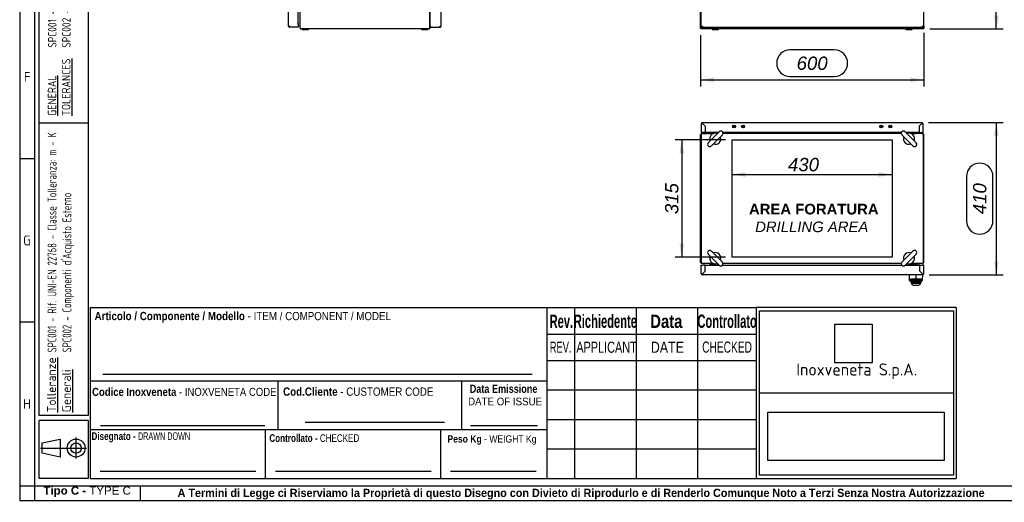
# Model space of a CAD drawing. Extents: x -12 to 412, y 11 to 308.
# Tile 1 of 8: x 6 to 210, y 11 to 110. Entities that reach past the tile are written whole.
import ezdxf
from ezdxf.lldxf.tags import DXFTag

# ---------------------------------------------------------------- set-up
doc = ezdxf.new("R2010")
doc.units = 0
doc.layers.get('0').update_dxf_attribs({"linetype": 'CONTINUOUS'})
for name, color, linetype in [('_TRANSLATION', 7, 'CONTINUOUS'), ('AE00100_03', 7, 'CONTINUOUS'), ('AE00198_03', 7, 'CONTINUOUS'), ('AE00219_03', 7, 'CONTINUOUS'), ('AE00500_10', 7, 'CONTINUOUS'), ('AE00715_01', 7, 'CONTINUOUS'), ('AE00992_10', 7, 'CONTINUOUS'), ('AE00992_31', 7, 'CONTINUOUS'), ('DEFAULT', 7, 'CONTINUOUS'), ('DV4__TRANSLATION', 7, 'CONTINUOUS'), ('F0000000_02', 7, 'CONTINUOUS'), ('F0000000_08', 7, 'CONTINUOUS'), ('F0000000_12', 7, 'CONTINUOUS'), ('F0000000_13', 7, 'CONTINUOUS'), ('F0000001_24', 7, 'CONTINUOUS'), ('F0000001_29', 7, 'CONTINUOUS'), ('F0000001_79', 7, 'CONTINUOUS'), ('F0000001_80', 7, 'CONTINUOUS'), ('F0000002_10', 7, 'CONTINUOUS'), ('F0000002_11', 7, 'CONTINUOUS'), ('M0000000_37', 7, 'CONTINUOUS'), ('SBAVATURE', 7, 'CONTINUOUS')]:
    doc.layers.add(name, color=color, linetype=linetype)
doc.styles.add('SEACAD_ARIAL', font='arial.ttf')
doc.styles.add('SEACAD_ARIAL_NARROW', font='ARIALN.TTF', dxfattribs={"width": 0.8})
doc.styles.add('SEACAD_ARIALB', font='arialbd.ttf', dxfattribs={"width": 0.9})
doc.styles.add('SEACAD_ARIALI', font='ariali.ttf')
doc.styles.add('SEACAD_SOLID_EDGE_ANSI', font='seans.ttf', dxfattribs={"width": 0.9})
doc.styles.add('SEACAD_SOLID_EDGE_ANSIB', font='seansbd.ttf', dxfattribs={"width": 0.9})
tags = doc.linetypes.add('CENTER2', pattern=[28.575, 19.05, -3.175, 3.175, -3.175]).pattern_tags.tags
tags[10:11] = [DXFTag(74, 4), DXFTag(75, 0), DXFTag(340, '0'), DXFTag(46, 0.0), DXFTag(50, 0.0), DXFTag(44, 0.0), DXFTag(45, 0.0)]
tags[8:9] = [DXFTag(74, 4), DXFTag(75, 0), DXFTag(340, '0'), DXFTag(46, 0.0), DXFTag(50, 0.0), DXFTag(44, 0.0), DXFTag(45, 0.0)]
tags[6:7] = [DXFTag(74, 4), DXFTag(75, 0), DXFTag(340, '0'), DXFTag(46, 0.0), DXFTag(50, 0.0), DXFTag(44, 0.0), DXFTag(45, 0.0)]
tags[4:5] = [DXFTag(74, 4), DXFTag(75, 0), DXFTag(340, '0'), DXFTag(46, 0.0), DXFTag(50, 0.0), DXFTag(44, 0.0), DXFTag(45, 0.0)]
doc.dimstyles.new('ISO', dxfattribs={"dimtxt": 1.269231, "dimasz": 1.269231, "dimexe": 0.634615, "dimexo": 0.634615, "dimgap": 0.317308, "dimtad": 1, "dimdec": 1, "dimlfac": 13, "dimtxsty": 'SEACAD_ARIAL', "dimblk1": '_SE_FILLED', "dimblk2": '_SE_FILLED', "dimsah": 1, "dimcen": 0.634615, "dimazin": 3, "dimtfac": 0.7, "dimtdec": 3, "dimtmove": 0, "dimatfit": 3})
picture_1 = doc.add_image_def('image1.jpg', size_in_pixel=(55, 57))
picture_2 = doc.add_image_def('image2.bmp', size_in_pixel=(138, 38))

# ---------------------------------------------------------------- blocks, each defined once
blk = doc.blocks.new('SE')
at = {"layer": 'F0000000_02', "color": 7, "linetype": 'CONTINUOUS'}
for p, q in [((149.54, 108.35), (149.54, 108.48)), ((149.69, 108.33), (149.56, 108.33)), ((150.54, 108.33), (149.69, 108.33)), ((150.67, 108.33), (150.54, 108.33)), ((150.69, 108.48), (150.69, 108.35)), ((189.61, 108.35), (189.61, 108.48)), ((189.77, 108.33), (189.63, 108.33)), ((190.61, 108.33), (189.77, 108.33)), ((190.75, 108.33), (190.61, 108.33)), ((190.77, 108.48), (190.77, 108.35))]:
    blk.add_line(p, q, dxfattribs=at)
for centre, start, end in [((149.56, 108.35), 180, 270), ((150.67, 108.35), 270, 0), ((189.63, 108.35), 180, 270), ((190.75, 108.35), 270, 0)]:
    blk.add_arc(centre, 0.0192, start, end, dxfattribs=at)
at = {"layer": 'F0000001_29', "color": 7, "linetype": 'CONTINUOUS'}
for p, q in [((147.08, 108.6), (147.08, 231.44)), ((147.19, 108.6), (147.08, 108.6)), ((147.19, 108.6), (147.29, 108.7)), ((147.29, 108.7), (147.46, 108.87)), ((193.01, 108.7), (192.85, 108.87)), ((193.11, 108.6), (193.01, 108.7)), ((193.11, 108.6), (193.23, 108.6)), ((193.23, 109.08), (193.23, 108.6))]:
    blk.add_line(p, q, dxfattribs=at)
at = {"layer": 'F0000001_80', "color": 7, "linetype": 'CONTINUOUS'}
for p, q in [((147.23, 109.08), (147.23, 230.96)), ((193.23, 109.08), (193.23, 230.96)), ((147.23, 109.08), (147.45, 109.08)), ((147.45, 108.87), (193.01, 108.87)), ((147.45, 108.87), (147.45, 108.87)), ((193.23, 109.08), (193.01, 109.08)), ((193.01, 108.87), (193.01, 108.87))]:
    blk.add_line(p, q, dxfattribs=at)
for centre, radius, start, end in [((147.45, 109.08), 0.215, 180, 270), ((159.3, 109.06), 11.85, 179.8887, 180.9298), ((179.63, 109.07), 13.38, 359.1297, 0.0518), ((193.01, 109.08), 0.215, 270, 360)]:
    blk.add_arc(centre, radius, start, end, dxfattribs=at)
at = {"layer": 'F0000002_11', "color": 7, "linetype": 'CONTINUOUS'}
for p, q in [((147.29, 108.7), (147.19, 108.6)), ((147.19, 108.48), (147.19, 108.6)), ((193.11, 108.48), (147.19, 108.48)), ((147.46, 108.87), (147.29, 108.7)), ((192.85, 108.87), (193.01, 108.7)), ((193.01, 108.7), (193.11, 108.6)), ((193.11, 108.48), (193.11, 108.6))]:
    blk.add_line(p, q, dxfattribs=at)
blk = doc.blocks.new('SE1')
at = {"layer": 'F0000000_02', "color": 7, "linetype": 'CONTINUOUS'}
for p, q in [((64.74, 108.35), (64.74, 108.48)), ((64.89, 108.33), (64.76, 108.33)), ((65.74, 108.33), (64.89, 108.33)), ((65.87, 108.33), (65.74, 108.33)), ((65.89, 108.48), (65.89, 108.35)), ((89.43, 108.35), (89.43, 108.48)), ((89.59, 108.33), (89.45, 108.33)), ((90.43, 108.33), (89.59, 108.33)), ((90.57, 108.33), (90.43, 108.33)), ((90.59, 108.48), (90.59, 108.35))]:
    blk.add_line(p, q, dxfattribs=at)
for centre, start, end in [((64.76, 108.35), 180, 270), ((65.87, 108.35), 270, 0), ((89.45, 108.35), 180, 270), ((90.57, 108.35), 270, 0)]:
    blk.add_arc(centre, 0.0192, start, end, dxfattribs=at)
at = {"layer": 'F0000001_29', "color": 7, "linetype": 'CONTINUOUS'}
for p, q in [((64.24, 108.7), (64.24, 231.34)), ((91.09, 108.7), (91.09, 231.34)), ((64.26, 108.6), (64.46, 108.6)), ((64.46, 108.6), (90.87, 108.6)), ((91.06, 108.6), (90.87, 108.6))]:
    blk.add_line(p, q, dxfattribs=at)
for centre, start, end in [((64.46, 108.7), 180, 207.664), ((90.87, 108.7), 332.336, 360)]:
    blk.add_arc(centre, 0.215, start, end, dxfattribs=at)
at = {"layer": 'F0000001_79', "color": 7, "linetype": 'CONTINUOUS'}
for p, q in [((91.12, 108.98), (91.12, 231.06)), ((93.39, 109.08), (93.39, 230.96)), ((91.12, 108.98), (91.24, 108.98)), ((91.12, 108.87), (91.12, 108.98)), ((91.12, 108.98), (91.24, 108.98)), ((91.12, 108.87), (91.24, 108.87)), ((91.24, 108.98), (91.34, 109.08)), ((91.24, 108.98), (91.34, 109.08)), ((91.24, 108.87), (91.24, 108.98)), ((91.24, 108.87), (93.18, 108.87)), ((93.18, 109.08), (93.39, 109.08)), ((93.18, 108.87), (93.18, 108.87))]:
    blk.add_line(p, q, dxfattribs=at)
for centre, radius, start, end in [((93.18, 109.08), 0.215, 270, 360), ((79.79, 109.07), 13.38, 359.1297, 0.0518)]:
    blk.add_arc(centre, radius, start, end, dxfattribs=at)
at = {"layer": 'F0000001_80', "color": 7, "linetype": 'CONTINUOUS'}
for p, q in [((61.86, 109.08), (61.86, 230.96)), ((63.86, 109.63), (63.86, 230.4)), ((62.07, 109.08), (61.86, 109.08)), ((63.86, 108.87), (62.07, 108.87)), ((62.07, 108.87), (62.07, 108.87)), ((63.68, 109.63), (63.68, 109.63)), ((63.68, 109.63), (63.68, 109.63)), ((63.68, 109.63), (63.86, 109.63)), ((63.68, 109.63), (63.86, 109.63)), ((63.86, 109.63), (63.86, 109.08)), ((63.86, 109.08), (63.86, 108.87))]:
    blk.add_line(p, q, dxfattribs=at)
for centre, radius, start, end in [((62.07, 109.08), 0.215, 180, 270), ((73.92, 109.06), 11.85, 179.8886, 180.9299)]:
    blk.add_arc(centre, radius, start, end, dxfattribs=at)
at = {"layer": 'F0000002_11', "color": 7, "linetype": 'CONTINUOUS'}
blk.add_line((90.87, 108.48), (64.46, 108.48), dxfattribs=at)
for centre, start, end in [((64.46, 108.7), 180, 207.664), ((64.46, 108.7), 207.664, 270), ((90.87, 108.7), 270, 332.336), ((90.87, 108.7), 332.336, 0)]:
    blk.add_arc(centre, 0.215, start, end, dxfattribs=at)
blk = doc.blocks.new('SE3')
at = {"layer": 'AE00100_03', "color": 7, "linetype": 'CONTINUOUS'}
for centre, radius in [((154, 88.3), 0.308), ((154, 88.3), 0.0769), ((155.85, 88.3), 0.308), ((155.85, 88.3), 0.0769), ((184.46, 88.3), 0.308), ((184.46, 88.3), 0.0769), ((186.31, 88.3), 0.308), ((186.31, 88.3), 0.0769)]:
    blk.add_circle(centre, radius, dxfattribs=at)
at = {"layer": 'AE00198_03', "color": 7, "linetype": 'CONTINUOUS'}
for p, q in [((149.29, 59.64), (149.29, 59.6)), ((149.46, 59.95), (149.46, 59.89)), ((149.51, 59.95), (149.51, 59.89)), ((149.88, 59.93), (149.88, 59.89)), ((149.92, 59.89), (149.92, 59.93)), ((150.1, 59.6), (150.1, 59.64)), ((190.21, 59.68), (190.21, 59.63)), ((191.02, 59.63), (190.21, 59.63)), ((190.38, 59.93), (190.38, 59.89)), ((190.43, 59.93), (190.43, 59.89)), ((190.8, 59.95), (190.8, 59.89)), ((190.85, 59.89), (190.85, 59.95)), ((191.02, 59.63), (191.02, 59.68))]:
    blk.add_line(p, q, dxfattribs=at)
for centre, start, end in [((190.67, 60.04), 222.1747, 225.145), ((190.56, 60.04), 315.2274, 317.8253)]:
    blk.add_arc(centre, 0.615, start, end, dxfattribs=at)
at = {"layer": 'AE00219_03', "color": 7, "linetype": 'CONTINUOUS'}
for p, q in [((149.23, 89.16), (150.15, 89.16)), ((149.23, 89.16), (149.23, 89.14)), ((150.15, 89.14), (150.15, 89.16)), ((190.15, 89.16), (191.08, 89.16)), ((190.15, 89.16), (190.15, 89.14)), ((191.08, 89.14), (191.08, 89.16))]:
    blk.add_line(p, q, dxfattribs=at)
at = {"layer": 'AE00500_10', "color": 7, "linetype": 'CONTINUOUS'}
for p, q in [((149.33, 86.83), (149.33, 86.87)), ((190.98, 86.87), (190.98, 86.83)), ((149.33, 59.95), (149.33, 59.99)), ((149.33, 59.95), (149.69, 59.95)), ((149.33, 59.95), (149.33, 59.95)), ((149.69, 59.95), (149.82, 59.95)), ((149.69, 59.95), (149.69, 59.95)), ((190.49, 59.95), (190.61, 59.95)), ((190.62, 59.95), (190.61, 59.95)), ((190.62, 59.95), (190.97, 59.95)), ((190.98, 59.95), (190.97, 59.95)), ((190.98, 59.99), (190.98, 59.95))]:
    blk.add_line(p, q, dxfattribs=at)
at = {"layer": 'AE00715_01', "color": 7, "linetype": 'CONTINUOUS'}
for p, q in [((150.93, 87.23), (148.65, 84.94)), ((149.3, 84.29), (151.58, 86.57)), ((188.72, 86.57), (191.01, 84.29)), ((191.66, 84.94), (189.38, 87.23)), ((148.65, 61.88), (150.93, 59.6)), ((151.58, 60.25), (149.3, 62.53)), ((191.01, 62.53), (188.72, 60.25)), ((189.38, 59.6), (191.66, 61.88))]:
    blk.add_line(p, q, dxfattribs=at)
for centre, radius, start, end in [((150.11, 85.76), 1.15, 68.9605, 201.4218), ((150.11, 85.76), 1.15, 248.5782, 21.4218), ((151.26, 86.9), 0.462, 315, 135), ((189.05, 86.9), 0.462, 45, 225), ((190.19, 85.76), 1.15, 158.5782, 291.4218), ((190.19, 85.76), 1.15, 338.5782, 111.0395), ((148.97, 84.61), 0.462, 135, 315), ((191.33, 84.61), 0.462, 225, 45), ((148.97, 62.21), 0.462, 45, 225), ((150.11, 61.06), 1.15, 158.5782, 291.0395), ((150.11, 61.06), 1.15, 338.5782, 111.4218), ((190.19, 61.06), 1.15, 68.5782, 201.4218), ((190.19, 61.06), 1.15, 248.9605, 21.4218), ((191.33, 62.21), 0.462, 315, 135), ((151.26, 59.92), 0.462, 225, 45), ((189.05, 59.92), 0.462, 135, 315)]:
    blk.add_arc(centre, radius, start, end, dxfattribs=at)
at = {"layer": 'AE00992_10', "color": 7, "linetype": 'CONTINUOUS'}
for p, q in [((190.3, 56.64), (190.27, 57.6)), ((191.61, 57.58), (191.61, 56.82)), ((192.69, 58.14), (192.69, 58.14)), ((192.89, 57.95), (192.88, 57.95)), ((192.92, 57.91), (192.92, 57.91)), ((192.96, 57.6), (192.93, 56.64)), ((190.31, 56.45), (190.3, 56.64)), ((190.58, 56.38), (190.3, 56.64)), ((190.57, 56.19), (190.31, 56.45)), ((190.31, 56.45), (190.58, 56.18)), ((190.58, 56.23), (190.57, 56.23)), ((190.57, 56.23), (190.57, 56.19)), ((190.61, 55.83), (190.86, 55.83)), ((190.61, 55.83), (190.81, 55.64)), ((190.62, 56.14), (190.62, 56.24)), ((190.62, 56.06), (190.62, 56.14)), ((190.86, 55.91), (190.62, 56.14)), ((190.86, 55.83), (190.62, 56.06)), ((190.86, 55.91), (190.86, 55.83)), ((192.37, 55.83), (190.86, 55.83)), ((191.31, 55.45), (191.91, 55.45)), ((191.62, 56.82), (191.61, 56.56)), ((192.6, 56.14), (192.37, 55.91)), ((192.6, 56.06), (192.37, 55.83)), ((192.37, 55.83), (192.37, 55.91)), ((192.37, 55.83), (192.61, 55.83)), ((192.42, 55.64), (192.61, 55.83)), ((192.6, 56.14), (192.6, 56.24)), ((192.6, 56.14), (192.6, 56.06)), ((192.64, 56.18), (192.92, 56.45)), ((192.93, 56.64), (192.65, 56.38)), ((192.92, 56.45), (192.65, 56.19)), ((192.65, 56.19), (192.65, 56.22)), ((192.65, 56.22), (192.65, 56.22)), ((192.93, 56.64), (192.92, 56.45))]:
    blk.add_line(p, q, dxfattribs=at)
for centre, radius, start, end in [((196.77, 56.52), 6.19, 181.2612, 182.6851), ((191.61, 49.76), 6.55, 80.8971, 99.0474), ((191.31, 56.22), 0.769, 228.5904, 270), ((191.91, 56.22), 0.769, 270, 311.4096), ((186.5, 56.51), 6.15, 357.3047, 358.7476)]:
    blk.add_arc(centre, radius, start, end, dxfattribs=at)
for points, knots in [([(190.3, 56.64), (190.3, 56.65), (190.3, 56.65), (190.31, 56.66), (190.33, 56.67), (190.34, 56.68), (190.36, 56.69), (190.38, 56.69), (190.39, 56.7), (190.43, 56.71), (190.51, 56.73), (190.67, 56.76), (190.84, 56.78), (191.02, 56.8), (191.22, 56.81), (191.42, 56.82), (191.55, 56.82), (191.61, 56.82)], [0, 0, 0, 0, 0.050345, 0.095223, 0.134632, 0.168574, 0.197046, 0.220048, 0.23758, 0.249642, 0.383241, 0.499291, 0.605676, 0.70888, 0.808958, 0.905976, 1, 1, 1, 1]), ([(191.61, 56.56), (191.61, 56.56), (191.59, 56.56), (191.56, 56.56), (191.53, 56.56), (191.5, 56.56), (191.48, 56.56), (191.45, 56.56), (191.42, 56.56), (191.4, 56.56), (191.37, 56.55), (191.34, 56.55), (191.32, 56.55), (191.29, 56.55), (191.26, 56.55), (191.24, 56.55), (191.16, 56.54), (191.03, 56.52), (190.87, 56.5), (190.74, 56.47), (190.67, 56.45), (190.63, 56.43), (190.61, 56.42), (190.6, 56.41), (190.59, 56.41), (190.58, 56.4), (190.58, 56.39), (190.58, 56.38), (190.58, 56.38)], [0, 0, 0, 0, 0.016652, 0.03324, 0.049776, 0.066272, 0.082741, 0.099195, 0.115646, 0.132107, 0.14859, 0.165107, 0.18167, 0.198292, 0.214985, 0.23176, 0.248629, 0.372833, 0.49775, 0.62267, 0.748317, 0.784521, 0.82047, 0.856266, 0.892012, 0.927815, 0.963776, 1, 1, 1, 1]), ([(190.62, 56.14), (190.63, 56.14), (190.63, 56.15), (190.64, 56.15), (190.66, 56.17), (190.71, 56.18), (190.79, 56.2), (190.96, 56.22), (191.23, 56.25), (191.49, 56.25), (191.73, 56.25), (192, 56.25), (192.26, 56.22), (192.43, 56.2), (192.52, 56.18), (192.58, 56.16), (192.6, 56.15), (192.6, 56.14), (192.6, 56.14)], [0, 0, 0, 0, 0.025166, 0.054446, 0.087839, 0.125344, 0.199913, 0.250411, 0.382686, 0.499745, 0.500022, 0.617437, 0.74953, 0.800636, 0.874573, 0.925008, 0.966819, 1, 1, 1, 1]), ([(192.37, 55.91), (192.37, 55.91), (192.37, 55.92), (192.36, 55.93), (192.34, 55.94), (192.31, 55.95), (192.25, 55.97), (192.15, 55.99), (192.04, 56), (191.86, 56.02), (191.61, 56.03), (191.36, 56.02), (191.19, 56), (191.07, 55.99), (190.98, 55.97), (190.91, 55.95), (190.86, 55.93), (190.86, 55.92), (190.86, 55.91)], [0, 0, 0, 0, 0.031647, 0.063115, 0.094704, 0.126708, 0.189808, 0.252326, 0.31481, 0.377086, 0.500331, 0.623496, 0.685583, 0.748041, 0.810784, 0.873637, 0.936812, 1, 1, 1, 1]), ([(191.61, 56.82), (191.65, 56.82), (191.71, 56.82), (191.81, 56.82), (191.91, 56.81), (192.01, 56.81), (192.11, 56.8), (192.2, 56.79), (192.3, 56.79), (192.38, 56.78), (192.47, 56.77), (192.58, 56.75), (192.71, 56.73), (192.82, 56.7), (192.91, 56.67), (192.92, 56.65), (192.93, 56.64)], [0, 0, 0, 0, 0.0469, 0.094494, 0.142789, 0.191794, 0.241519, 0.29197, 0.343156, 0.395085, 0.447761, 0.501194, 0.617211, 0.750743, 0.831115, 1, 1, 1, 1]), ([(192.65, 56.38), (192.65, 56.38), (192.65, 56.38), (192.65, 56.39), (192.65, 56.39), (192.65, 56.4), (192.64, 56.4), (192.64, 56.41), (192.63, 56.41), (192.63, 56.41), (192.62, 56.42), (192.61, 56.42), (192.61, 56.43), (192.6, 56.43), (192.59, 56.44), (192.56, 56.45), (192.49, 56.47), (192.36, 56.5), (192.2, 56.52), (192.07, 56.54), (191.97, 56.55), (191.92, 56.55), (191.87, 56.55), (191.82, 56.56), (191.77, 56.56), (191.72, 56.56), (191.67, 56.56), (191.63, 56.56), (191.61, 56.56)], [0, 0, 0, 0, 0.018185, 0.036288, 0.054322, 0.072299, 0.090233, 0.108135, 0.126019, 0.143898, 0.161785, 0.179693, 0.197635, 0.215623, 0.23367, 0.25179, 0.377253, 0.50224, 0.626949, 0.751311, 0.782601, 0.813674, 0.844609, 0.875484, 0.906381, 0.93738, 0.96856, 1, 1, 1, 1])]:
    blk.add_open_spline(points, degree=3, knots=knots, dxfattribs=at)
at = {"layer": 'AE00992_31', "color": 7, "linetype": 'CONTINUOUS'}
for p, q in [((192.46, 59.49), (192.46, 59.49)), ((192.46, 59.16), (192.46, 59.16)), ((192.46, 59.14), (192.46, 59.14)), ((192.54, 58.3), (192.54, 58.29)), ((192.58, 58.26), (192.58, 58.26)), ((192.65, 58.18), (192.65, 58.18))]:
    blk.add_line(p, q, dxfattribs=at)
at = {"layer": 'DV4__TRANSLATION', "color": 7, "linetype": 'CENTER2'}
for p, q in [((153.61, 85.53), (186.69, 85.53)), ((153.61, 61.3), (153.61, 85.53)), ((186.69, 85.53), (186.69, 61.3)), ((186.69, 61.3), (153.61, 61.3))]:
    blk.add_line(p, q, dxfattribs=at)
at = {"layer": 'F0000000_08', "color": 7, "linetype": 'CONTINUOUS'}
for p, q in [((149.04, 59.72), (149.04, 59.91)), ((150.11, 59.64), (149.11, 59.64)), ((149.21, 59.96), (149.21, 59.95)), ((149.21, 59.95), (149.21, 59.91)), ((149.23, 59.89), (150.15, 59.89)), ((150.17, 59.91), (150.17, 59.91)), ((150.57, 59.68), (150.54, 59.6)), ((150.61, 59.78), (150.57, 59.68))]:
    blk.add_line(p, q, dxfattribs=at)
for centre, radius, start, end in [((149.11, 59.91), 0.0769, 90, 180), ((149.11, 59.72), 0.0769, 180, 270), ((149.19, 59.96), 0.0231, 0, 90), ((149.23, 59.91), 0.0231, 180, 270), ((150.11, 59.56), 0.0769, 69.6359, 90), ((150.11, 59.56), 0.0769, 30, 69.6359), ((150.15, 59.91), 0.0231, 270, 0), ((150.46, 59.83), 0.154, 339.5226, 71.9142)]:
    blk.add_arc(centre, radius, start, end, dxfattribs=at)
at = {"layer": 'F0000000_12', "color": 7, "linetype": 'CONTINUOUS'}
blk.add_line((148, 59.45), (148, 59.45), dxfattribs=at)
at = {"layer": 'F0000000_13', "color": 7, "linetype": 'CONTINUOUS'}
for p, q in [((148, 59.39), (148, 59.39)), ((147.84, 58.22), (147.84, 58.21))]:
    blk.add_line(p, q, dxfattribs=at)
at = {"layer": 'F0000001_24', "color": 7, "linetype": 'CONTINUOUS'}
for p, q in [((190.11, 59.85), (190.11, 59.91)), ((190.11, 59.91), (190.11, 59.91)), ((190.11, 59.72), (190.11, 59.85)), ((190.15, 59.89), (190.35, 59.89)), ((190.35, 59.68), (190.15, 59.68)), ((190.35, 59.89), (191.07, 59.89)), ((191.23, 59.68), (190.35, 59.68)), ((191.1, 59.91), (191.1, 59.96)), ((191.26, 59.68), (191.23, 59.68)), ((191.71, 59.68), (191.26, 59.68)), ((191.81, 59.68), (191.71, 59.68)), ((191.88, 59.68), (191.81, 59.68)), ((192.19, 59.95), (192.19, 59.6)), ((192.21, 59.83), (192.19, 59.83)), ((192.21, 59.79), (192.19, 59.79)), ((192.21, 59.79), (192.19, 59.79)), ((192.21, 59.83), (192.21, 59.82)), ((192.21, 59.79), (192.21, 59.6))]:
    blk.add_line(p, q, dxfattribs=at)
for centre, radius, start, end in [((190.15, 59.85), 0.0385, 90, 180), ((190.15, 59.72), 0.0385, 180, 270), ((191.11, 59.6), 0.0769, 90, 180), ((191.07, 59.91), 0.0231, 270, 0), ((191.12, 59.96), 0.0231, 90, 180), ((191.88, 59.6), 0.0769, 0, 90), ((192.15, 59.95), 0.0385, 0, 90)]:
    blk.add_arc(centre, radius, start, end, dxfattribs=at)
at = {"layer": 'F0000001_29', "color": 7, "linetype": 'CONTINUOUS'}
for p, q in [((147.08, 60.2), (147.08, 86.62)), ((150.73, 87.03), (150.73, 87.03)), ((189.58, 87.03), (189.58, 87.03)), ((193.23, 60.2), (193.23, 86.62)), ((150.73, 59.6), (150.73, 59.8)), ((150.85, 59.6), (150.85, 59.68)), ((189.46, 59.6), (189.46, 59.68)), ((189.58, 59.6), (189.58, 59.8))]:
    blk.add_line(p, q, dxfattribs=at)
for centre, start, end in [((147.29, 86.62), 117.664, 180), ((147.29, 86.62), 90, 117.664), ((193.01, 86.62), 62.336, 90), ((193.01, 86.62), 0, 62.336), ((147.29, 60.2), 180, 242.336), ((147.29, 60.2), 242.336, 270), ((193.01, 60.2), 270, 297.664), ((193.01, 60.2), 297.664, 0)]:
    blk.add_arc(centre, 0.215, start, end, dxfattribs=at)
at = {"layer": 'F0000001_79', "color": 7, "linetype": 'CONTINUOUS'}
for p, q in [((147.23, 88.93), (147.23, 87.09)), ((147.45, 89.14), (192.86, 89.14)), ((148, 88.37), (147.45, 88.93)), ((147.45, 88.93), (147.45, 88.92)), ((147.45, 88.92), (147.45, 88.93)), ((147.45, 88.92), (148, 88.37)), ((148, 88.37), (148, 88.37)), ((148, 88.37), (148, 87.03)), ((148, 88.37), (148, 87.03)), ((192.3, 88.37), (192.31, 88.37)), ((192.3, 88.37), (192.3, 87.03)), ((192.31, 88.37), (192.86, 88.93)), ((192.86, 88.92), (192.31, 88.37)), ((192.31, 88.37), (192.31, 87.03)), ((192.86, 88.93), (192.86, 88.92)), ((192.86, 88.92), (192.86, 88.93)), ((193.08, 88.93), (193.08, 87.09)), ((147.45, 87.03), (147.24, 87.03)), ((147.25, 86.99), (147.45, 86.99)), ((147.44, 86.99), (147.45, 86.99)), ((148, 87.03), (147.45, 87.03)), ((147.45, 86.99), (147.45, 86.99)), ((147.45, 86.99), (148.46, 86.99)), ((147.45, 86.87), (148.46, 86.87)), ((150.73, 87.03), (148, 87.03)), ((148, 87.03), (148, 86.99)), ((148, 87.03), (148, 86.99)), ((148.46, 86.99), (148.69, 86.99)), ((148.69, 86.87), (148.46, 86.87)), ((148.69, 86.99), (149.77, 86.99)), ((148.69, 86.99), (148.69, 86.87)), ((148.69, 86.87), (149.77, 86.87)), ((149.77, 86.99), (150, 86.99)), ((149.82, 86.87), (149.77, 86.87)), ((150, 86.99), (150, 86.91)), ((150.58, 86.87), (150.41, 86.87)), ((188.61, 87.03), (151.7, 87.03)), ((192.3, 87.03), (189.58, 87.03)), ((189.9, 86.87), (189.73, 86.87)), ((190.31, 86.91), (190.31, 86.99)), ((190.31, 86.99), (190.54, 86.99)), ((190.54, 86.87), (190.49, 86.87)), ((190.54, 86.99), (191.61, 86.99)), ((190.54, 86.87), (191.61, 86.87)), ((191.61, 86.99), (191.85, 86.99)), ((191.61, 86.87), (191.61, 86.99)), ((191.85, 86.87), (191.61, 86.87)), ((192.86, 86.99), (191.85, 86.99)), ((192.86, 86.87), (191.85, 86.87)), ((192.3, 87.03), (192.3, 86.99)), ((192.31, 87.03), (192.86, 87.03)), ((192.31, 87.03), (192.31, 86.99)), ((192.86, 87.03), (193.07, 87.03)), ((193.05, 86.99), (192.86, 86.99)), ((192.87, 86.99), (192.86, 86.99)), ((192.86, 86.99), (192.86, 86.99))]:
    blk.add_line(p, q, dxfattribs=at)
for centre, radius, start, end in [((147.45, 88.93), 0.215, 90, 180), ((147.43, 102.31), 13.38, 269.1297, 270.0518), ((135.6, 88.95), 11.85, 359.8886, 0.9299), ((192.86, 88.93), 0.215, 0, 90), ((206.24, 88.94), 13.38, 179.1297, 180.0518), ((192.88, 100.78), 11.85, 269.8886, 270.9299), ((147.45, 87.09), 0.215, 180, 207.664), ((147.45, 87.09), 0.215, 207.664, 270), ((147.45, 87.09), 0.1, 217.8681, 270), ((192.86, 87.09), 0.1, 270, 322.1319), ((192.86, 87.09), 0.215, 270, 332.336), ((192.86, 87.09), 0.215, 332.336, 0)]:
    blk.add_arc(centre, radius, start, end, dxfattribs=at)
for centre, major_axis, start_param, end_param in [((147.45, 87.09), (0.215, 0), 3.141593, 3.431057), ((147.45, 87.09), (0.1, 0), 3.803715, 4.712389), ((192.86, 87.09), (-0.1, 0), 1.570796, 2.47947), ((192.86, 87.09), (-0.215, 0), 2.852128, 3.141593)]:
    blk.add_ellipse(centre, major_axis=major_axis, ratio=0.998462, start_param=start_param, end_param=end_param, dxfattribs=at)
at = {"layer": 'F0000001_80', "color": 7, "linetype": 'CONTINUOUS'}
for p, q in [((147.23, 57.82), (147.23, 59.6)), ((147.23, 59.6), (147.45, 59.6)), ((148, 59.6), (147.45, 59.6)), ((148, 58.37), (148, 59.6)), ((148, 58.37), (148, 59.6)), ((148, 59.6), (150.92, 59.6)), ((151.59, 59.6), (188.72, 59.6)), ((189.38, 59.6), (192.46, 59.6)), ((192.46, 59.6), (193.01, 59.6)), ((192.46, 58.37), (192.46, 59.6)), ((192.46, 58.37), (192.46, 59.6)), ((193.23, 59.6), (193.01, 59.6)), ((193.23, 57.82), (193.23, 59.6)), ((147.45, 57.82), (148, 58.37)), ((148, 58.37), (147.45, 57.82)), ((147.45, 57.82), (147.45, 57.82)), ((193.01, 57.6), (147.45, 57.6)), ((148, 58.37), (148, 58.37)), ((192.46, 58.37), (192.46, 58.37)), ((193.01, 57.82), (192.46, 58.37)), ((192.46, 58.37), (193.01, 57.82)), ((193.01, 57.82), (193.01, 57.82))]:
    blk.add_line(p, q, dxfattribs=at)
for centre, radius, start, end in [((147.45, 57.82), 0.215, 180, 270), ((147.42, 45.97), 11.85, 89.8886, 90.9299), ((134.06, 57.81), 13.38, 359.1297, 0.0518), ((193.01, 57.82), 0.215, 270, 0), ((193.03, 44.44), 13.38, 89.1297, 90.0518), ((204.87, 57.8), 11.85, 179.8887, 180.9298)]:
    blk.add_arc(centre, radius, start, end, dxfattribs=at)
at = {"layer": 'F0000002_10', "color": 7, "linetype": 'CONTINUOUS'}
for p, q in [((147.19, 86.62), (147.19, 86.81)), ((147.19, 86.62), (147.19, 60.2)), ((149.7, 86.83), (147.29, 86.83)), ((150.54, 86.83), (150.53, 86.83)), ((188.59, 86.83), (151.71, 86.83)), ((189.78, 86.83), (189.77, 86.83)), ((193.01, 86.83), (190.61, 86.83)), ((193.11, 86.62), (193.11, 86.81)), ((193.11, 86.62), (193.11, 60.2)), ((147.19, 60.2), (147.19, 60.01)), ((149.7, 59.99), (147.29, 59.99)), ((150.54, 59.99), (150.53, 59.99)), ((150.85, 59.68), (150.85, 59.6)), ((188.59, 59.99), (151.71, 59.99)), ((189.46, 59.68), (189.46, 59.6)), ((189.78, 59.99), (189.77, 59.99)), ((193.01, 59.99), (190.61, 59.99)), ((193.11, 60.2), (193.11, 60.01))]:
    blk.add_line(p, q, dxfattribs=at)
for centre, start, end in [((147.29, 86.62), 90, 117.664), ((193.01, 86.62), 62.336, 90), ((147.29, 60.2), 242.336, 270), ((193.01, 60.2), 270, 297.664)]:
    blk.add_arc(centre, 0.215, start, end, dxfattribs=at)
at = {"layer": 'M0000000_37', "color": 7, "linetype": 'CONTINUOUS'}
for p, q in [((149.38, 86.99), (149.38, 87.03)), ((149.69, 86.99), (149.69, 87.03)), ((150, 86.99), (150, 87.03)), ((190.31, 86.99), (190.31, 87.03)), ((190.61, 86.99), (190.61, 87.03)), ((190.92, 86.99), (190.92, 87.03))]:
    blk.add_line(p, q, dxfattribs=at)
blk = doc.blocks.new('DMBLK20')
at = {"layer": '_TRANSLATION', "linetype": 'CONTINUOUS'}
for points in [[(156.36, 77.9), (156.36, 78.82), (153.61, 78.36)], [(183.94, 77.9), (186.69, 78.36), (183.94, 78.82)]]:
    blk.add_hatch(color=7, dxfattribs=at).paths.add_polyline_path(points)
at = {"layer": '_TRANSLATION', "color": 7, "linetype": 'CONTINUOUS'}
blk.add_line((153.61, 78.36), (186.69, 78.36), dxfattribs=at)
at = {"layer": '_TRANSLATION', "color": 7, "linetype": 'CONTINUOUS', "style": 'SEACAD_ARIALI'}
blk.add_text('430', height=2.75, dxfattribs=at).set_placement((165.16, 79.05))
blk = doc.blocks.new('_SE_FILLED')
at = {"color": 0}
blk.add_line((0, 0), (-1, 0), dxfattribs=at)
blk.add_solid([(0, 0), (-1, -0.1665), (-1, 0.1665), (0, 0)], dxfattribs=at)
blk = doc.blocks.new('DMBLK21')
at = {"layer": '_TRANSLATION', "linetype": 'CONTINUOUS'}
for points in [[(142.71, 82.78), (143.63, 82.78), (143.17, 85.53)], [(142.71, 64.05), (143.17, 61.3), (143.63, 64.05)]]:
    blk.add_hatch(color=7, dxfattribs=at).paths.add_polyline_path(points)
at = {"layer": '_TRANSLATION', "color": 7, "linetype": 'CONTINUOUS'}
for p, q in [((152.24, 85.53), (141.79, 85.53)), ((143.17, 85.53), (143.17, 61.3)), ((152.24, 61.3), (141.79, 61.3))]:
    blk.add_line(p, q, dxfattribs=at)
at = {"layer": '_TRANSLATION', "color": 7, "linetype": 'CONTINUOUS', "style": 'SEACAD_ARIALI'}
blk.add_text('315', height=2.75, rotation=90, dxfattribs=at).set_placement((142.48, 70.17))
blk = doc.blocks.new('DMBLK25')
at = {"layer": '_TRANSLATION', "linetype": 'CONTINUOUS'}
for points in [[(149.83, 97.49), (149.83, 98.41), (147.08, 97.95)], [(190.48, 97.49), (193.23, 97.95), (190.48, 98.41)]]:
    blk.add_hatch(color=7, dxfattribs=at).paths.add_polyline_path(points)
at = {"layer": '_TRANSLATION', "color": 7, "linetype": 'CONTINUOUS'}
for p, q in [((147.08, 107.22), (147.08, 96.57)), ((193.23, 107.71), (193.23, 96.57)), ((174.74, 104.14), (165.57, 104.14)), ((147.08, 97.95), (193.23, 97.95)), ((165.57, 98.64), (174.74, 98.64))]:
    blk.add_line(p, q, dxfattribs=at)
for centre, start, end in [((165.57, 101.39), 90, 270), ((174.74, 101.39), 270, 90)]:
    blk.add_arc(centre, 2.75, start, end, dxfattribs=at)
at = {"layer": '_TRANSLATION', "color": 7, "linetype": 'CONTINUOUS', "style": 'SEACAD_ARIALI'}
blk.add_text('600', height=2.75, dxfattribs=at).set_placement((166.95, 100.01))
blk = doc.blocks.new('DMBLK26')
at = {"layer": '_TRANSLATION', "linetype": 'CONTINUOUS'}
for points in [[(208.71, 228.81), (208.25, 231.56), (207.79, 228.81)], [(208.71, 111.23), (207.79, 111.23), (208.25, 108.48)]]:
    blk.add_hatch(color=7, dxfattribs=at).paths.add_polyline_path(points)
at = {"layer": '_TRANSLATION', "color": 7, "linetype": 'CONTINUOUS'}
for p, q in [((187.11, 231.56), (209.63, 231.56)), ((208.25, 108.48), (208.25, 231.56)), ((202.06, 175.67), (202.06, 164.37)), ((207.56, 164.37), (207.56, 175.67)), ((194.49, 108.48), (209.63, 108.48))]:
    blk.add_line(p, q, dxfattribs=at)
for centre, start, end in [((204.81, 175.67), 0, 180), ((204.81, 164.37), 180, 0)]:
    blk.add_arc(centre, 2.75, start, end, dxfattribs=at)
at = {"layer": '_TRANSLATION', "color": 7, "linetype": 'CONTINUOUS', "style": 'SEACAD_ARIALI'}
blk.add_text('1600', height=2.75, rotation=90, dxfattribs=at).set_placement((206.19, 165.74))
blk = doc.blocks.new('DMBLK27')
at = {"layer": '_TRANSLATION', "linetype": 'CONTINUOUS'}
for points in [[(208.71, 86.39), (208.25, 89.14), (207.79, 86.39)], [(208.71, 60.35), (207.79, 60.35), (208.25, 57.6)]]:
    blk.add_hatch(color=7, dxfattribs=at).paths.add_polyline_path(points)
at = {"layer": '_TRANSLATION', "color": 7, "linetype": 'CONTINUOUS'}
for p, q in [((194.24, 89.14), (209.63, 89.14)), ((208.25, 89.14), (208.25, 57.6)), ((202.06, 77.96), (202.06, 68.79)), ((207.56, 68.79), (207.56, 77.96)), ((194.39, 57.6), (209.63, 57.6))]:
    blk.add_line(p, q, dxfattribs=at)
for centre, start, end in [((204.81, 77.96), 0, 180), ((204.81, 68.79), 180, 0)]:
    blk.add_arc(centre, 2.75, start, end, dxfattribs=at)
at = {"layer": '_TRANSLATION', "color": 7, "linetype": 'CONTINUOUS', "style": 'SEACAD_ARIALI'}
blk.add_text('410', height=2.75, rotation=90, dxfattribs=at).set_placement((206.19, 70.16))

msp = doc.modelspace()

# ---------------------------------------------------------------- linework, layer by layer
at = {"color": 7, "linetype": 'CONTINUOUS'}
for p, q in [((6.2345, 287.5885), (6.2345, 10.9591)), ((9.2632, 81.6323), (6.2345, 81.6323)), ((115.3627, 15.5023), (115.3627, 50.8402)), ((9.2632, 47.8094), (6.2345, 47.8094)), ((20.8732, 35.6943), (115.3627, 35.6943)), ((65.3142, 27.1127), (94.0877, 27.1127)), ((20.8732, 25.5983), (115.3627, 25.5983)), ((57.1127, 15.5023), (57.1127, 25.5983)), ((93.3627, 15.5023), (93.3627, 25.5983)), ((99.5125, 26.4196), (113.3229, 26.4196)), ((17.9067, 19.6166), (17.9067, 23.9417)), ((10.5658, 21.7792), (20.0693, 21.7792)), ((22.8924, 17.0167), (55.0999, 17.0167)), ((59.1319, 17.0167), (91.3394, 17.0167)), ((95.3723, 17.0167), (113.0498, 17.0167)), ((31.1945, 10.9545), (31.1945, 13.9833)), ((6.2345, 10.9591), (412.092, 10.9591))]:
    msp.add_line(p, q, dxfattribs=at)
msp.add_lwpolyline([(14.582, 19.9256), (10.8748, 20.6979), (10.8748, 22.8605), (14.582, 23.6328), (14.582, 19.9256)], dxfattribs=at)
for radius in [1.8536, 1.0813]:
    msp.add_circle((17.9067, 21.7792), radius, dxfattribs=at)
at = {"layer": 'DEFAULT', "color": 7, "linetype": 'CONTINUOUS'}
for p, q in [((9.2632, 287.5885), (9.2632, 10.9591)), ((10.2728, 28.5002), (10.2728, 283.0453)), ((20.3688, 283.0453), (20.3688, 28.5002)), ((20.3688, 89.0002), (10.2728, 89.0002)), ((20.8732, 15.5023), (20.8732, 50.8402)), ((20.8732, 50.8402), (115.3627, 50.8402)), ((115.3658, 50.8402), (158.5658, 50.8402)), ((120.9658, 50.8402), (120.9658, 15.5023)), ((133.7658, 50.8402), (133.7658, 15.5023)), ((146.4658, 50.8402), (146.4658, 15.5023)), ((199.9658, 50.8402), (158.5642, 50.8402)), ((158.5658, 50.8402), (158.5658, 15.5023)), ((159.2671, 50.1757), (199.3666, 50.1757)), ((159.2671, 16.162), (159.2671, 50.1757)), ((199.3666, 50.1757), (199.3666, 16.162)), ((199.9658, 50.8402), (199.9658, 15.5023)), ((115.3658, 45.3523), (158.5658, 45.3523)), ((115.3658, 39.9023), (158.5658, 39.9023)), ((59.7132, 25.5983), (59.7132, 35.6943)), ((97.7132, 25.5983), (97.7132, 35.6943)), ((115.3658, 33.8023), (158.5658, 33.8023)), ((159.2671, 33.1714), (199.3666, 33.1714)), ((20.3688, 28.5002), (10.2728, 28.5002)), ((20.3688, 27.5002), (10.2728, 27.5002)), ((10.2728, 15.5002), (10.2728, 27.5002)), ((20.3688, 27.5002), (20.3688, 15.5002)), ((115.3658, 27.7023), (158.5658, 27.7023)), ((115.3658, 21.6023), (158.5658, 21.6023)), ((20.3688, 15.5002), (10.2728, 15.5002)), ((20.8732, 15.5023), (115.3627, 15.5023)), ((115.3658, 15.5023), (158.5658, 15.5023)), ((158.5642, 15.5023), (199.9658, 15.5023)), ((199.3666, 16.162), (159.2671, 16.162)), ((6.2345, 13.9879), (412.092, 13.9879))]:
    msp.add_line(p, q, dxfattribs=at)
at = {"layer": 'SBAVATURE', "color": 7, "linetype": 'CONTINUOUS'}
for p, q in [((23.4325, 37.0879), (112.2663, 37.0879)), ((22.9681, 26.4745), (56.9736, 26.4745))]:
    msp.add_line(p, q, dxfattribs=at)

# ---------------------------------------------------------------- block references
at = {"layer": '_TRANSLATION'}
for name in ['SE1', 'SE', 'SE3']:
    msp.add_blockref(name, (0, 0), dxfattribs=at)

# ---------------------------------------------------------------- texts
at = {"attachment_point": 1, "rotation": 90}
for s, insert, char_height, width in [('{\\fSolid Edge ANSI|b0|i0|c0|p34;\\W0.84600x;\\C7;SPC001 - REFERENCE UNI-EN 22768 - TOLERANCE CLASS: m - K}\\P{\\fSolid Edge ANSI|b0|i0|c0|p34;\\W0.84600x;\\C7;SPC002 - }{\\fSolid Edge ANSI|b0|i0|c0|p34;\\W0.94000x;\\C7;EXTERNALLY PURCHASED COMPONENTS}', (12.1007, 104.6046), 1.75, 56.681326), ('{\\fSolid Edge ANSI|b1|i0|c0|p34;\\L\\C7;Tolleranze}\\P{\\fSolid Edge ANSI|b1|i0|c0|p34;\\L\\C7;Generali}', (11.8901, 29.1688), 1.85, 10.939448)]:
    msp.add_mtext(s, dxfattribs=dict(at, insert=insert, char_height=char_height, width=width))
for s, insert, char_height, width, style in [('{\\fSolid Edge ANSI|b0|i0|c0|p34;\\L\\C7;GENERAL}\\P{\\fSolid Edge ANSI|b0|i0|c0|p34;\\L\\C7;TOLERANCES}\\P', (12.0476, 90.4853), 1.75, 12.632031, 'SEACAD_SOLID_EDGE_ANSI'), ("{\\fSolid Edge ANSI|b1|i0|c0|p34;\\W0.82000x;\\C7;SPC001 - Rif. UNI-EN 22768 - Classe Tolleranza: m - K}\\P{\\fSolid Edge ANSI|b1|i0|c0|p34;\\W0.82000x;\\C7;SPC002 - Componenti d'Acquisto Esterno}", (11.9999, 41.5712), 1.85, 46.587945, 'SEACAD_SOLID_EDGE_ANSIB')]:
    msp.add_mtext(s, dxfattribs=dict(at, insert=insert, char_height=char_height, width=width, style=style))
for s, insert, char_height, width, attachment_point in [('{\\fSolid Edge ANSI|b0||i0||c0|p34;\\C7;\\H2.019192;\\W1.;F}', (7.7833, 97.5377), 2.019192, 2.271601, 8), ('{\\fSolid Edge ANSI|b0||i0||c0|p34;\\C7;\\H2.019192;\\W1.;G}', (7.7575, 63.7163), 2.019192, 2.5871, 8), ('{\\fSolid Edge ANSI|b0||i0||c0|p34;\\C7;\\H2.5;\\W1.;Inoxveneta S.p.A.}', (179.3665, 37.657), 2.5, 38.906797, 5), ('{\\fSolid Edge ANSI|b0||i0||c0|p34;\\C7;\\H2.019192;\\W1.;H}', (7.7594, 29.8948), 2.019192, 2.713299, 8), ('{\\fArial|b1||i0||c0|p34;\\C7;\\H1.7;\\W1.;Tipo C - }{\\fArial|b0||i0||c0|p34;\\C7;\\H1.7;\\W1.;TYPE C}', (20.1864, 11.6341), 1.7, 18.158685, 8), ('{\\fArial|b1||i0||c0|p34;\\C7;\\H1.7;\\W0.94;A Termini di Legge ci Riserviamo la Proprietà di questo Disegno con Divieto di Riprodurlo e di Renderlo Comunque Noto a Terzi Senza Nostra Autorizzazione}', (122.3664, 11.137), 1.7, 175.011409, 8)]:
    msp.add_mtext(s, dxfattribs=dict(insert=insert, char_height=char_height, width=width, attachment_point=attachment_point))
for s, insert, char_height, width, attachment_point, style in [('{\\fArial|b1||i0||c0|p34;\\C7;\\H1.7163132;\\W0.846;Articolo / Componente / Modello}{\\fArial|b0||i0||c0|p34;\\C7;\\H1.7163132;\\W0.846; - ITEM}{\\fArial|b0||i0||c0|p34;\\C7;\\H1.7;\\W0.846; / COMPONENT / MODEL}', (21.7198, 47.7193), 1.7163132, 61.387499, 7, 'SEACAD_ARIAL'), ('{\\fArial|b1||i0||c0|p34;\\C7;\\H2.75;\\W0.6;Rev.}', (118.2755, 46.5974), 2.75, 4.503482, 8, 'SEACAD_ARIALB'), ('{\\fArial|b1||i0||c0|p34;\\C7;\\H2.75;\\W0.6;Richiedente}', (127.3742, 46.6077), 2.75, 12.230363, 8, 'SEACAD_ARIALB'), ('{\\fArial|b1||i0||c0|p34;\\C7;\\H2.75;\\W0.8;Data}', (139.9887, 46.5846), 2.75, 6.782651, 8, 'SEACAD_ARIALB'), ('{\\fArial|b1||i0||c0|p34;\\C7;\\H2.75;\\W0.6;Controllato}', (152.5636, 46.6077), 2.75, 11.31616, 8, 'SEACAD_ARIALB'), ('{\\fArial|b0||i0||c0|p34;\\C7;\\H2.3;\\W0.6;REV.}', (118.1251, 41.4841), 2.3, 5.042658, 8, 'SEACAD_ARIAL'), ('{\\fArial|b0||i0||c0|p34;\\C7;\\H2.3;\\W0.7;APPLICANT}', (121.3755, 41.4586), 2.3, 12.129892, 7, 'SEACAD_ARIAL'), ('{\\fArial|b0||i0||c0|p34;\\C7;\\H2.3;\\W0.8;DATE}', (140.2091, 41.4841), 2.3, 7.085974, 8, 'SEACAD_ARIAL'), ('{\\fArial Narrow|b0||i0||c0|p34;\\C7;\\H2.3;\\W0.8;CHECKED}', (152.5482, 41.4833), 2.3, 10.751842, 8, 'SEACAD_ARIAL_NARROW'), ('{\\fArial|b1||i0||c0|p34;\\C7;\\H1.7;\\W0.792;Data Emissione}', (99.3241, 33.1732), 1.7, 14.357393, 7, 'SEACAD_ARIALB'), ('{\\fArial|b1||i0||c0|p34;\\C7;\\H1.67;\\W0.846;Codice Inoxveneta}{\\fArial|b0||i0||c0|p34;\\C7;\\H1.67;\\W0.846; - INOXVENETA CODE}', (21.1956, 32.5427), 1.67, 38.232355, 7, 'SEACAD_ARIAL'), ('{\\fArial|b1||i0||c0|p34;\\C7;\\H1.7163132;\\W0.846;Cod.Cliente}{\\fArial|b0||i0||c0|p34;\\C7;\\H1.7163132;\\W0.846; - CUSTOMER CODE}', (60.7144, 32.5724), 1.7163132, 31.526466, 7, 'SEACAD_ARIAL'), ('{\\fArial|b0||i0||c0|p34;\\C7;\\H1.6;\\W0.9;DATE OF ISSUE}', (98.9778, 30.5903), 1.6, 15.116546, 7, 'SEACAD_ARIAL'), ('{\\fArial|b1||i0||c0|p34;\\C7;\\H1.6;\\W0.752;Disegnato - }{\\fArial Narrow|b0||i0||c0|p34;\\C7;\\H1.5875;\\W0.752;\\T1.;DRAWN DOWN}', (31.2845, 22.9505), 1.6, 19.881166, 8, 'SEACAD_ARIAL_NARROW'), ('{\\fArial|b1||i0||c0|p34;\\C7;\\H1.6;\\W0.752;Controllato - }{\\fArial|b0||i0||c0|p34;\\C7;\\H1.5875;\\W0.752;\\T1.;CHECKED}{\\fArial|b1||i0||c0|p34;\\C7;\\H1.6;\\W0.752; }', (67.1717, 23.0261), 1.6, 18.832867, 8, 'SEACAD_ARIALB'), ('{\\fArial|b1||i0||c0|p34;\\C7;\\H1.5;\\W0.846;Peso Kg}{\\fArial|b0||i0||c0|p34;\\C7;\\H1.5;\\W0.846; - WEIGHT Kg}', (94.7121, 22.4585), 1.5, 18.732777, 7, 'SEACAD_ARIAL')]:
    msp.add_mtext(s, dxfattribs=dict(insert=insert, char_height=char_height, width=width, attachment_point=attachment_point, style=style))
at = {"layer": '_TRANSLATION', "insert": (170.0664, 69.3604), "char_height": 2.2, "width": 30.578523, "attachment_point": 5}
msp.add_mtext('{\\fArial|b0||i0||c0|p34;\\C7;\\H2.2;\\W1.; }{\\fArial|b1||i0||c0|p34;\\C7;\\H2.2;\\W1.;AREA FORATURA \\P}{\\fArial|b0||i1||c0|p34;\\C7;\\H2.2;\\W1.;DRILLING AREA}', dxfattribs=at)

# ---------------------------------------------------------------- dimensions: what is measured, and where the dimension line sits
at = {"layer": '_TRANSLATION', "color": 7, "linetype": 'CONTINUOUS'}
for base, p1, p2, angle, picture, middle, dimtype in [((208.2524, 231.5575), (193.1149, 108.4806), (185.7303, 231.5575), 90, 'DMBLK26', (208.2524, 170.0191), 160), ((208.2524, 89.1416), (192.861, 89.1416), (193.0149, 57.6031), 270.279489, 'DMBLK27', (208.2524, 73.3724), 161), ((143.169, 85.5262), (186.6918, 85.5262), (186.6918, 61.2954), 270, 'DMBLK21', (143.169, 73.4108), 161), ((153.6149, 78.3614), (153.6149, 85.5262), (186.6918, 85.5262), 0, 'DMBLK20', (168.366, 78.3614), 161)]:
    dim = msp.add_linear_dim(base=base, p1=p1, p2=p2, angle=angle, text='\\A1;<>', dimstyle='ISO', override={"dimtxt": 2.75, "dimasz": 2.75, "dimexe": 1.375, "dimexo": 1.375, "dimgap": 0.6875, "dimcen": 1.375}, dxfattribs=at)
    dim.commit()
    dim.dimension.update_dxf_attribs({"geometry": picture, "text_midpoint": middle, "dimtype": dimtype})
dim = msp.add_linear_dim(base=(193.2303, 97.9485), p1=(147.0764, 108.596), p2=(193.2303, 109.0806), text='\\A1;<>', dimstyle='ISO', override={"dimtxt": 2.75, "dimasz": 2.75, "dimexe": 1.375, "dimexo": 1.375, "dimgap": 0.6875, "dimcen": 1.375}, dxfattribs=at)
dim.commit()
dim.dimension.update_dxf_attribs({"geometry": 'DMBLK25', "text_midpoint": (170.1534, 97.9485), "dimtype": 160})

# ---------------------------------------------------------------- pictures from other files: only their frames are drawn
image = msp.add_image(picture_1, insert=(174.8624, 39.3783), size_in_units=(7.7193, 8), rotation=0)
image.dxf.flags = 7
image = msp.add_image(picture_2, insert=(160.9653, 19.1718), size_in_units=(36.5125, 10.0542))
image.dxf.flags = 7

doc.saveas('drawing.dxf')
